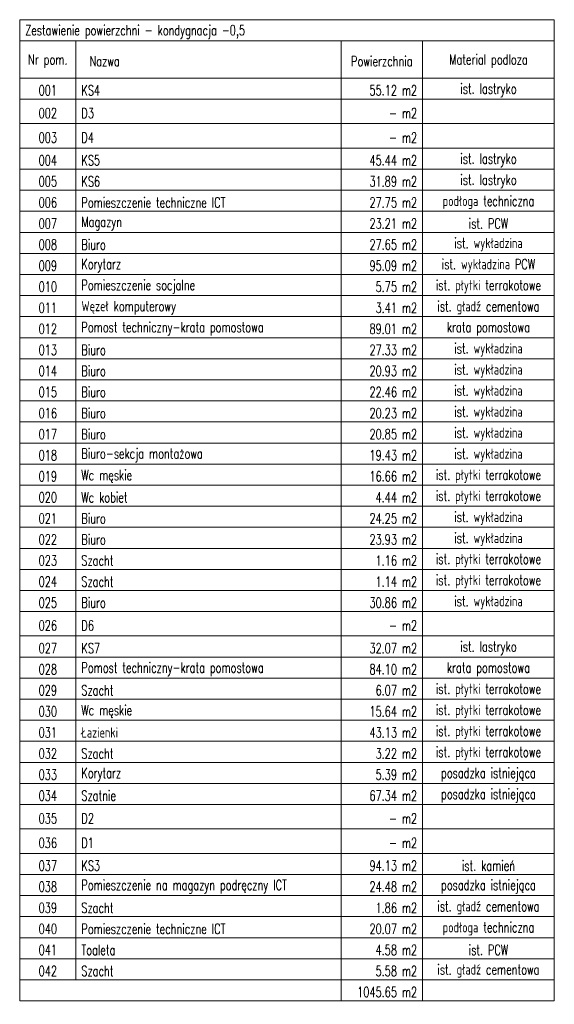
# Model space of a CAD drawing. Header units: centimetres. Extents: x -228435 to 46820, y -89367 to 152985.
# Tile 5 of 256: x -149939 to -142074, y 79303 to 93793. Entities that reach past the tile are written whole.
import ezdxf

# ---------------------------------------------------------------- set-up
doc = ezdxf.new("R2010")
doc.units = ezdxf.units.CM
doc.header["$LTSCALE"] = 50
doc.layers.add('ARCH_TABELKA', color=8, linetype='Continuous', lineweight=5)
doc.styles.add('ROMANSCIENKI', font='ROMANS.shx', dxfattribs={"width": 0.7})

msp = doc.modelspace()

# ---------------------------------------------------------------- linework, layer by layer
at = {"layer": 'ARCH_TABELKA', "linetype": 'Continuous', "lineweight": 5}
for p, q in [((-149939.243, 93793.266), (-149939.243, 79353.266)), ((-142074.243, 93793.266), (-149939.243, 93793.266)), ((-142074.243, 79353.266), (-142074.243, 93793.266)), ((-149939.243, 93483.266), (-142074.243, 93483.266)), ((-149111.743, 79663.266), (-149111.743, 93483.266)), ((-145211.743, 79353.266), (-145211.743, 93483.266)), ((-144011.743, 79353.266), (-144011.743, 93483.266)), ((-149939.243, 92933.266), (-142074.243, 92933.266)), ((-149939.243, 92623.266), (-142074.243, 92623.266)), ((-149939.243, 92263.266), (-142074.243, 92263.266)), ((-149939.243, 91903.266), (-142074.243, 91903.266)), ((-149939.243, 91593.266), (-142074.243, 91593.266)), ((-149939.243, 91283.266), (-142074.243, 91283.266)), ((-149939.243, 90973.266), (-142074.243, 90973.266)), ((-149939.243, 90663.266), (-142074.243, 90663.266)), ((-149939.243, 90353.266), (-142074.243, 90353.266)), ((-149939.243, 90043.266), (-142074.243, 90043.266)), ((-149939.243, 89733.266), (-142074.243, 89733.266)), ((-149939.243, 89423.266), (-142074.243, 89423.266)), ((-149939.243, 89113.266), (-142074.243, 89113.266)), ((-149939.243, 88803.266), (-142074.243, 88803.266)), ((-149939.243, 88493.266), (-142074.243, 88493.266)), ((-149939.243, 88183.266), (-142074.243, 88183.266)), ((-149939.243, 87873.266), (-142074.243, 87873.266)), ((-149939.243, 87563.266), (-142074.243, 87563.266)), ((-149939.243, 87253.266), (-142074.243, 87253.266)), ((-149939.243, 86943.266), (-142074.243, 86943.266)), ((-149939.243, 86633.266), (-142074.243, 86633.266)), ((-149939.243, 86323.266), (-142074.243, 86323.266)), ((-149939.243, 86013.266), (-142074.243, 86013.266)), ((-149939.243, 85703.266), (-142074.243, 85703.266)), ((-149939.243, 85393.266), (-142074.243, 85393.266)), ((-149939.243, 85083.266), (-142074.243, 85083.266)), ((-149939.243, 84723.266), (-142074.243, 84723.266)), ((-149939.243, 84413.266), (-142074.243, 84413.266)), ((-149939.243, 84103.266), (-142074.243, 84103.266)), ((-149939.243, 83793.266), (-142074.243, 83793.266)), ((-149939.243, 83483.266), (-142074.243, 83483.266)), ((-149939.243, 83173.266), (-142074.243, 83173.266)), ((-149939.243, 82863.266), (-142074.243, 82863.266)), ((-149939.243, 82553.266), (-142074.243, 82553.266)), ((-149939.243, 82243.266), (-142074.243, 82243.266)), ((-149939.243, 81883.266), (-142074.243, 81883.266)), ((-149939.243, 81523.266), (-142074.243, 81523.266)), ((-149939.243, 81213.266), (-142074.243, 81213.266)), ((-149939.243, 80903.266), (-142074.243, 80903.266)), ((-149939.243, 80593.266), (-142074.243, 80593.266)), ((-149939.243, 80283.266), (-142074.243, 80283.266)), ((-149939.243, 79973.266), (-142074.243, 79973.266)), ((-149939.243, 79663.266), (-142074.243, 79663.266)), ((-149939.243, 79353.266), (-142074.243, 79353.266))]:
    msp.add_line(p, q, dxfattribs=at)

# ---------------------------------------------------------------- texts
at = {"layer": 'ARCH_TABELKA', "linetype": 'Continuous', "lineweight": 5, "char_height": 150, "style": 'ROMANSCIENKI'}
for s, insert, width, attachment_point in [('Zestawienie powierzchni - kondygnacja -0,5', (-149859.243, 93613.266), 7705, 4), ('Nr pom.', (-149525.493, 93183.266), 667.5, 5), ('Nazwa', (-148911.743, 93183.266), 3500, 4), ('Powierzchnia ', (-144611.743, 93183.266), 800, 5), ('Material podloza', (-143042.993, 93183.266), 1777.5, 5), ('001', (-149525.493, 92753.266), 667.5, 5), ('KS4', (-149031.743, 92753.266), 3740, 4), ('55.12 m2', (-144091.743, 92753.266), 1040, 6), ('ist. lastryko', (-143042.993, 92753.266), 1777.5, 5), ('002', (-149525.493, 92418.266), 667.5, 5), ('D3', (-149031.743, 92418.266), 3740, 4), ('- m2', (-144091.743, 92418.266), 1040, 6), ('003', (-149525.493, 92058.266), 667.5, 5), ('D4', (-149031.743, 92058.266), 3740, 4), ('- m2', (-144091.743, 92058.266), 1040, 6), ('004', (-149525.493, 91723.266), 667.5, 5), ('KS5', (-149031.743, 91723.266), 3740, 4), ('45.44 m2', (-144091.743, 91723.266), 1040, 6), ('ist. lastryko', (-143042.993, 91723.266), 1777.5, 5), ('005', (-149525.493, 91413.266), 667.5, 5), ('KS6', (-149031.743, 91413.266), 3740, 4), ('31.89 m2', (-144091.743, 91413.266), 1040, 6), ('ist. lastryko', (-143042.993, 91413.266), 1777.5, 5), ('podłoga techniczna', (-143042.993, 91103.266), 1777.5, 5), ('006', (-149525.493, 91103.266), 667.5, 5), ('Pomieszczenie techniczne ICT', (-149031.743, 91103.266), 3740, 4), ('27.75 m2', (-144091.743, 91103.266), 1040, 6), ('007', (-149525.493, 90793.266), 667.5, 5), ('Magazyn', (-149031.743, 90793.266), 3740, 4), ('23.21 m2', (-144091.743, 90793.266), 1040, 6), ('ist. PCW', (-143042.993, 90793.266), 1777.5, 5), ('008', (-149525.493, 90483.266), 667.5, 5), ('Biuro', (-149031.743, 90483.266), 3740, 4), ('27.65 m2', (-144091.743, 90483.266), 1040, 6), ('ist. wykładzina', (-143042.993, 90483.266), 1777.5, 5), ('ist. wykładzina PCW', (-143042.993, 90173.266), 1777.5, 5), ('009', (-149525.493, 90173.266), 667.5, 5), ('Korytarz', (-149031.743, 90173.266), 3740, 4), ('95.09 m2', (-144091.743, 90173.266), 1040, 6), ('ist. płytki terrakotowe', (-143042.993, 89863.266), 1777.5, 5), ('010', (-149525.493, 89863.266), 667.5, 5), ('Pomieszczenie socjalne', (-149031.743, 89863.266), 3740, 4), ('5.75 m2', (-144091.743, 89863.266), 1040, 6), ('ist. gładź cementowa', (-143042.993, 89553.266), 1777.5, 5), ('011', (-149525.493, 89553.266), 667.5, 5), ('Węzeł komputerowy', (-149031.743, 89553.266), 3740, 4), ('3.41 m2', (-144091.743, 89553.266), 1040, 6), ('012', (-149525.493, 89243.266), 667.5, 5), ('Pomost techniczny-krata pomostowa', (-149031.743, 89243.266), 3740, 4), ('89.01 m2', (-144091.743, 89243.266), 1040, 6), ('krata pomostowa', (-143042.993, 89243.266), 1777.5, 5), ('013', (-149525.493, 88933.266), 667.5, 5), ('Biuro', (-149031.743, 88933.266), 3740, 4), ('27.33 m2', (-144091.743, 88933.266), 1040, 6), ('ist. wykładzina', (-143042.993, 88933.266), 1777.5, 5), ('014', (-149525.493, 88623.266), 667.5, 5), ('Biuro', (-149031.743, 88623.266), 3740, 4), ('20.93 m2', (-144091.743, 88623.266), 1040, 6), ('ist. wykładzina', (-143042.993, 88623.266), 1777.5, 5), ('015', (-149525.493, 88313.266), 667.5, 5), ('Biuro', (-149031.743, 88313.266), 3740, 4), ('22.46 m2', (-144091.743, 88313.266), 1040, 6), ('ist. wykładzina', (-143042.993, 88313.266), 1777.5, 5), ('Biuro', (-149031.743, 88003.266), 3740, 4), ('ist. wykładzina', (-143042.993, 88003.266), 1777.5, 5), ('016', (-149525.493, 88003.266), 667.5, 5), ('20.23 m2', (-144091.743, 88003.266), 1040, 6), ('ist. wykładzina', (-143042.993, 87693.266), 1777.5, 5), ('017', (-149525.493, 87693.266), 667.5, 5), ('Biuro', (-149031.743, 87693.266), 3740, 4), ('20.85 m2', (-144091.743, 87693.266), 1040, 6), ('018', (-149525.493, 87383.266), 667.5, 5), ('Biuro-sekcja montażowa', (-149031.743, 87383.266), 3740, 4), ('19.43 m2', (-144091.743, 87383.266), 1040, 6), ('ist. wykładzina', (-143042.993, 87383.266), 1777.5, 5), ('ist. płytki terrakotowe', (-143042.993, 87073.266), 1777.5, 5), ('019', (-149525.493, 87073.266), 667.5, 5), ('Wc męskie', (-149031.743, 87073.266), 3740, 4), ('16.66 m2', (-144091.743, 87073.266), 1040, 6), ('ist. płytki terrakotowe', (-143042.993, 86763.266), 1777.5, 5), ('020', (-149525.493, 86763.266), 667.5, 5), ('Wc kobiet', (-149031.743, 86763.266), 3740, 4), ('4.44 m2', (-144091.743, 86763.266), 1040, 6), ('021', (-149525.493, 86453.266), 667.5, 5), ('Biuro', (-149031.743, 86453.266), 3740, 4), ('24.25 m2', (-144091.743, 86453.266), 1040, 6), ('ist. wykładzina', (-143042.993, 86453.266), 1777.5, 5), ('022', (-149525.493, 86143.266), 667.5, 5), ('Biuro', (-149031.743, 86143.266), 3740, 4), ('23.93 m2', (-144091.743, 86143.266), 1040, 6), ('ist. wykładzina', (-143042.993, 86143.266), 1777.5, 5), ('ist. płytki terrakotowe', (-143042.993, 85833.266), 1777.5, 5), ('023', (-149525.493, 85833.266), 667.5, 5), ('Szacht', (-149031.743, 85833.266), 3740, 4), ('1.16 m2', (-144091.743, 85833.266), 1040, 6), ('ist. płytki terrakotowe', (-143042.993, 85523.266), 1777.5, 5), ('024', (-149525.493, 85523.266), 667.5, 5), ('Szacht', (-149031.743, 85523.266), 3740, 4), ('1.14 m2', (-144091.743, 85523.266), 1040, 6), ('025', (-149525.493, 85213.266), 667.5, 5), ('Biuro', (-149031.743, 85213.266), 3740, 4), ('30.86 m2', (-144091.743, 85213.266), 1040, 6), ('ist. wykładzina', (-143042.993, 85213.266), 1777.5, 5), ('026', (-149525.493, 84878.266), 667.5, 5), ('D6', (-149031.743, 84878.266), 3740, 4), ('- m2', (-144091.743, 84878.266), 1040, 6), ('027', (-149525.493, 84543.266), 667.5, 5), ('KS7', (-149031.743, 84543.266), 3740, 4), ('32.07 m2', (-144091.743, 84543.266), 1040, 6), ('ist. lastryko', (-143042.993, 84543.266), 1777.5, 5), ('Pomost techniczny-krata pomostowa', (-149031.743, 84233.266), 3740, 4), ('krata pomostowa', (-143042.993, 84233.266), 1777.5, 5), ('028', (-149525.493, 84233.266), 667.5, 5), ('84.10 m2', (-144091.743, 84233.266), 1040, 6), ('ist. płytki terrakotowe', (-143042.993, 83923.266), 1777.5, 5), ('029', (-149525.493, 83923.266), 667.5, 5), ('Szacht', (-149031.743, 83923.266), 3740, 4), ('6.07 m2', (-144091.743, 83923.266), 1040, 6), ('ist. płytki terrakotowe', (-143042.993, 83613.266), 1777.5, 5), ('030', (-149525.493, 83613.266), 667.5, 5), ('Wc męskie', (-149031.743, 83613.266), 3740, 4), ('15.64 m2', (-144091.743, 83613.266), 1040, 6), ('ist. płytki terrakotowe', (-143042.993, 83303.266), 1777.5, 5), ('031', (-149525.493, 83303.266), 667.5, 5), ('Łazienki', (-149031.743, 83303.266), 3740, 4), ('43.13 m2', (-144091.743, 83303.266), 1040, 6), ('ist. płytki terrakotowe', (-143042.993, 82993.266), 1777.5, 5), ('032', (-149525.493, 82993.266), 667.5, 5), ('Szacht', (-149031.743, 82993.266), 3740, 4), ('3.22 m2', (-144091.743, 82993.266), 1040, 6), ('posadzka istniejąca', (-143042.993, 82683.266), 1777.5, 5), ('033', (-149525.493, 82683.266), 667.5, 5), ('Korytarz', (-149031.743, 82683.266), 3740, 4), ('5.39 m2', (-144091.743, 82683.266), 1040, 6), ('posadzka istniejąca', (-143042.993, 82373.266), 1777.5, 5), ('034', (-149525.493, 82373.266), 667.5, 5), ('Szatnie', (-149031.743, 82373.266), 3740, 4), ('67.34 m2', (-144091.743, 82373.266), 1040, 6), ('035', (-149525.493, 82038.266), 667.5, 5), ('D2', (-149031.743, 82038.266), 3740, 4), ('- m2', (-144091.743, 82038.266), 1040, 6), ('036', (-149525.493, 81678.266), 667.5, 5), ('D1', (-149031.743, 81678.266), 3740, 4), ('- m2', (-144091.743, 81678.266), 1040, 6), ('037', (-149525.493, 81343.266), 667.5, 5), ('KS3', (-149031.743, 81343.266), 3740, 4), ('94.13 m2', (-144091.743, 81343.266), 1040, 6), ('ist. kamień', (-143042.993, 81343.266), 1777.5, 5), ('Pomieszczenie na magazyn podręczny ICT', (-149031.743, 81033.266), 3740, 4), ('posadzka istniejąca', (-143042.993, 81033.266), 1777.5, 5), ('038', (-149525.493, 81033.266), 667.5, 5), ('24.48 m2', (-144091.743, 81033.266), 1040, 6), ('ist. gładź cementowa', (-143042.993, 80723.266), 1777.5, 5), ('039', (-149525.493, 80723.266), 667.5, 5), ('Szacht', (-149031.743, 80723.266), 3740, 4), ('1.86 m2', (-144091.743, 80723.266), 1040, 6), ('podłoga techniczna', (-143042.993, 80413.266), 1777.5, 5), ('040', (-149525.493, 80413.266), 667.5, 5), ('Pomieszczenie techniczne ICT', (-149031.743, 80413.266), 3740, 4), ('20.07 m2', (-144091.743, 80413.266), 1040, 6), ('041', (-149525.493, 80103.266), 667.5, 5), ('Toaleta', (-149031.743, 80103.266), 3740, 4), ('4.58 m2', (-144091.743, 80103.266), 1040, 6), ('ist. PCW', (-143042.993, 80103.266), 1777.5, 5), ('ist. gładź cementowa', (-143042.993, 79793.266), 1777.5, 5), ('042', (-149525.493, 79793.266), 667.5, 5), ('Szacht', (-149031.743, 79793.266), 3740, 4), ('5.58 m2', (-144091.743, 79793.266), 1040, 6), ('1045.65 m2', (-144091.743, 79483.266), 1040, 6)]:
    msp.add_mtext(s, dxfattribs=dict(at, insert=insert, width=width, attachment_point=attachment_point))

doc.saveas('drawing.dxf')
